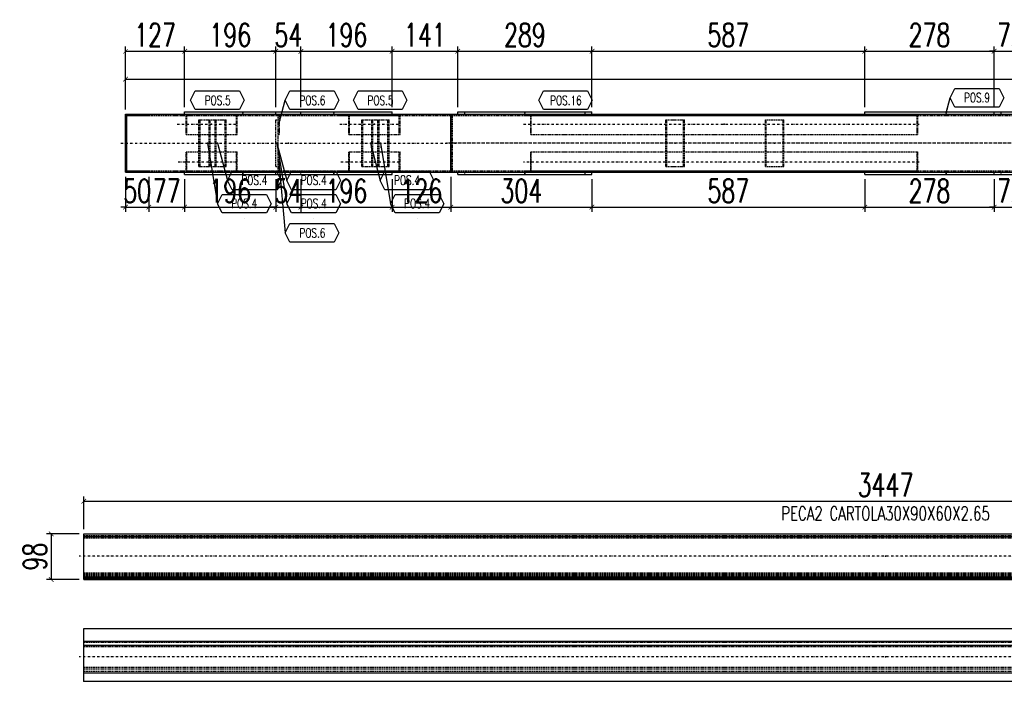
# Model space of a CAD drawing. Header units: feet. Extents: x -13577 to 173285, y -65833 to 34873.
# Tile 5 of 127: x 53739 to 55856, y -56751 to -55329. Entities that reach past the tile are written whole.
import ezdxf
from ezdxf.enums import TextEntityAlignment as Align

# ---------------------------------------------------------------- set-up
doc = ezdxf.new("R2010")
doc.units = ezdxf.units.FT
doc.header["$LTSCALE"] = 10
doc.header["$MEASUREMENT"] = 0
doc.linetypes.add('DASHDOT', pattern=[1, 0.5, -0.25, 0, -0.25])
doc.linetypes.add('HIDDEN', pattern=[0.375, 0.25, -0.125])
doc.layers.get('0').update_dxf_attribs({"linetype": 'CONTINUOUS'})
doc.layers.get('Defpoints').update_dxf_attribs({"linetype": 'CONTINUOUS'})
for name, color, linetype in [('A', 2, 'DASHDOT'), ('FORIR', 4, 'CONTINUOUS'), ('G', 3, 'CONTINUOUS'), ('POS_BOX', 6, 'CONTINUOUS'), ('POS_DES', 2, 'CONTINUOUS'), ('POS_MAT', 2, 'CONTINUOUS'), ('POS_NOT', 2, 'CONTINUOUS'), ('TR', 6, 'HIDDEN'), ('TXT1', 7, 'CONTINUOUS')]:
    doc.layers.add(name, color=color, linetype=linetype)
doc.styles.add('1', font='romans.shx', dxfattribs={"width": 0.7, "height": 50})
doc.styles.add('POS', font='ROMANS', dxfattribs={"width": 0.7})
doc.dimstyles.get("Standard").update_dxf_attribs({"dimtxt": 50, "dimasz": 1, "dimexe": 1, "dimexo": 1, "dimgap": 1, "dimtad": 1, "dimdec": 0, "dimdsep": 46, "dimtxsty": '1', "dimblk": 'ARCHTICK', "dimcen": 3, "dimclrd": 1, "dimclre": 1, "dimclrt": 3, "dimadec": 0, "dimazin": 0, "dimtfac": 1, "dimtdec": 0, "dimtix": 1, "dimtmove": 0, "dimatfit": 3, "dimfxl": 0, "dimtolj": 1, "dimarcsym": 0})

# ---------------------------------------------------------------- blocks, each defined once
blk = doc.blocks.new('P8_LAM')
blk.add_line((5.75, -3.08), (5.75, -3.08))
at = {"layer": 'POS_BOX'}
blk.add_lwpolyline([(11.5, 0), (10.5, -2), (1, -2), (0, 0), (1, 2), (10.5, 2)], close=True, dxfattribs=at)
at = {"style": 'POS', "width": 0.7}
blk.add_attdef('POS_PEZ', text='', height=2, dxfattribs=at).set_placement((5.75, -0.95), align=Align.CENTER)
at = {"style": 'POS', "width": 0.7, "flags": 1}
for tag, p in [('QTA_PEZ', (1, -3.69)), ('MAR_PEZ', (1, -3.15)), ('PUN_LIS', (1, -4.3)), ('SUN_LIS', (1, -4.84)), ('COD_PEZ', (1, -5.95)), ('MCL_PEZ', (1, -5.41)), ('DIM_PRO', (1, -6.59))]:
    blk.add_attdef(tag, p, '', height=0.35, dxfattribs=at)
at = {"layer": 'POS_DES', "style": 'POS', "width": 0.7, "flags": 1}
for tag, p in [('LAR_PRO', (3.4, -4.12)), ('SPE_PRO', (3.38, -4.66)), ('LUN_PRO', (3.37, -5.17))]:
    blk.add_attdef(tag, p, '', height=0.35, dxfattribs=at)
at = {"layer": 'POS_MAT', "style": 'POS', "width": 0.7, "flags": 1}
blk.add_attdef('MAT_PRO', text='', height=0.35, dxfattribs=at).set_placement((4.3, -3.18), align=Align.CENTER)
at = {"layer": 'POS_NOT', "style": 'POS', "width": 0.7, "flags": 1}
blk.add_attdef('NOT_PEZ', (3.41, -3.62), '', height=0.35, dxfattribs=at)
blk = doc.blocks.new('_ArchTick')
at = {"color": 0, "linetype": 'ByBlock', "const_width": 0.15}
blk.add_lwpolyline([(-0.5, -0.5), (0.5, 0.5)], dxfattribs=at)
blk = doc.blocks.new('P8_PRO')
at = {"layer": 'POS_BOX'}
blk.add_lwpolyline([(11.5, 0), (10.5, -2), (1, -2), (0, 0), (1, 2), (10.5, 2)], close=True, dxfattribs=at)
at = {"style": 'POS', "width": 0.7}
blk.add_attdef('POS_PEZ', text='', height=2, dxfattribs=at).set_placement((5.83, -1.05), align=Align.CENTER)
at = {"style": 'POS', "width": 0.7, "flags": 1}
for tag, p in [('QTA_PEZ', (1, -3.45)), ('SUN_LIS', (1, -4.58)), ('MAR_PEZ', (1, -2.92)), ('PUN_LIS', (1, -4.05)), ('COD_PEZ', (1, -5.68)), ('MCL_PEZ', (1, -5.14)), ('DIM_PRO', (1, -6.27))]:
    blk.add_attdef(tag, p, '', height=0.35, dxfattribs=at)
at = {"layer": 'POS_DES', "style": 'POS', "width": 0.7, "flags": 1}
for tag, p in [('LUN_PRO', (2.82, -4.54)), ('NOM_PRO', (2.84, -2.9))]:
    blk.add_attdef(tag, p, '', height=0.35, dxfattribs=at)
at = {"layer": 'POS_MAT', "style": 'POS', "width": 0.7, "flags": 1}
blk.add_attdef('MAT_PRO', (2.83, -3.44), '', height=0.35, dxfattribs=at)
at = {"layer": 'POS_NOT', "style": 'POS', "width": 0.7, "flags": 1}
blk.add_attdef('NOT_PEZ', (2.82, -4.01), '', height=0.35, dxfattribs=at)
blk = doc.blocks.new('3D_INFOPOS')
blk.add_point((0, 0))
at = {"layer": 'FORIR', "flags": 1}
for tag, p in [('POS_PEZ', (7.6, -4.3)), ('MAT_PRO', (7.6, -11.9))]:
    blk.add_attdef(tag, p, '', height=5.26, dxfattribs=at)
blk = doc.blocks.new('*D102')
at = {"layer": 'Defpoints', "color": 0}
for p in [(53966.3, -55656.9), (54016.3, -55656.9), (54016.3, -55731.9)]:
    blk.add_point(p, dxfattribs=at)
at = {"layer": 'TXT1', "color": 1, "lineweight": -2, "transparency": 16777216}
for p, q in [((53966.3, -55666.9), (53966.3, -55741.9)), ((54016.3, -55666.9), (54016.3, -55741.9)), ((53966.3, -55731.9), (53956.3, -55731.9)), ((53966.3, -55731.9), (54016.3, -55731.9)), ((54016.3, -55731.9), (54026.3, -55731.9))]:
    blk.add_line(p, q, dxfattribs=at)
at = {"layer": 'TXT1', "color": 1, "lineweight": -2, "transparency": 16777216, "xscale": 10, "yscale": 10, "zscale": 10}
blk.add_blockref('_ArchTick', (53966.3, -55731.9), dxfattribs=at)
at = {"layer": 'TXT1', "color": 1, "lineweight": -2, "transparency": 16777216, "xscale": 10, "yscale": 10, "zscale": 10, "rotation": 180}
blk.add_blockref('_ArchTick', (54016.3, -55731.9), dxfattribs=at)
at = {"layer": 'TXT1', "color": 3, "transparency": 16777216, "insert": (53991.3, -55696.9), "char_height": 50, "attachment_point": 5, "style": '1'}
blk.add_mtext('\\A1;50', dxfattribs=at)
blk = doc.blocks.new('*D103')
at = {"layer": 'Defpoints', "color": 0}
for p in [(54016.3, -55656.9), (54093.3, -55661.9), (54093.3, -55731.9)]:
    blk.add_point(p, dxfattribs=at)
at = {"layer": 'TXT1', "color": 1, "lineweight": -2, "transparency": 16777216}
for p, q in [((54016.3, -55666.9), (54016.3, -55741.9)), ((54093.3, -55671.9), (54093.3, -55741.9)), ((54016.3, -55731.9), (54093.3, -55731.9))]:
    blk.add_line(p, q, dxfattribs=at)
at = {"layer": 'TXT1', "color": 1, "lineweight": -2, "transparency": 16777216, "xscale": 10, "yscale": 10, "zscale": 10, "rotation": 180}
blk.add_blockref('_ArchTick', (54016.3, -55731.9), dxfattribs=at)
at = {"layer": 'TXT1', "color": 1, "lineweight": -2, "transparency": 16777216, "xscale": 10, "yscale": 10, "zscale": 10}
blk.add_blockref('_ArchTick', (54093.3, -55731.9), dxfattribs=at)
at = {"layer": 'TXT1', "color": 3, "transparency": 16777216, "insert": (54054.8, -55696.9), "char_height": 50, "attachment_point": 5, "style": '1'}
blk.add_mtext('\\A1;77', dxfattribs=at)
blk = doc.blocks.new('*D104')
at = {"layer": 'Defpoints', "color": 0}
for p in [(54093.3, -55661.9), (54289.3, -55661.9), (54289.3, -55731.9)]:
    blk.add_point(p, dxfattribs=at)
at = {"layer": 'TXT1', "color": 1, "lineweight": -2, "transparency": 16777216}
for p, q in [((54093.3, -55671.9), (54093.3, -55741.9)), ((54289.3, -55671.9), (54289.3, -55741.9)), ((54093.3, -55731.9), (54289.3, -55731.9))]:
    blk.add_line(p, q, dxfattribs=at)
at = {"layer": 'TXT1', "color": 1, "lineweight": -2, "transparency": 16777216, "xscale": 10, "yscale": 10, "zscale": 10, "rotation": 180}
blk.add_blockref('_ArchTick', (54093.3, -55731.9), dxfattribs=at)
at = {"layer": 'TXT1', "color": 1, "lineweight": -2, "transparency": 16777216, "xscale": 10, "yscale": 10, "zscale": 10}
blk.add_blockref('_ArchTick', (54289.3, -55731.9), dxfattribs=at)
at = {"layer": 'TXT1', "color": 3, "transparency": 16777216, "insert": (54191.3, -55696.9), "char_height": 50, "attachment_point": 5, "style": '1'}
blk.add_mtext('\\A1;196', dxfattribs=at)
blk = doc.blocks.new('*D105')
at = {"layer": 'Defpoints', "color": 0}
for p in [(54289.3, -55661.9), (54343.3, -55661.9), (54343.3, -55731.9)]:
    blk.add_point(p, dxfattribs=at)
at = {"layer": 'TXT1', "color": 1, "lineweight": -2, "transparency": 16777216}
for p, q in [((54289.3, -55671.9), (54289.3, -55741.9)), ((54343.3, -55671.9), (54343.3, -55741.9)), ((54289.3, -55731.9), (54279.3, -55731.9)), ((54289.3, -55731.9), (54343.3, -55731.9)), ((54343.3, -55731.9), (54353.3, -55731.9))]:
    blk.add_line(p, q, dxfattribs=at)
at = {"layer": 'TXT1', "color": 1, "lineweight": -2, "transparency": 16777216, "xscale": 10, "yscale": 10, "zscale": 10}
blk.add_blockref('_ArchTick', (54289.3, -55731.9), dxfattribs=at)
at = {"layer": 'TXT1', "color": 1, "lineweight": -2, "transparency": 16777216, "xscale": 10, "yscale": 10, "zscale": 10, "rotation": 180}
blk.add_blockref('_ArchTick', (54343.3, -55731.9), dxfattribs=at)
at = {"layer": 'TXT1', "color": 3, "transparency": 16777216, "insert": (54316.3, -55696.9), "char_height": 50, "attachment_point": 5, "style": '1'}
blk.add_mtext('\\A1;54', dxfattribs=at)
blk = doc.blocks.new('*D106')
at = {"layer": 'Defpoints', "color": 0}
for p in [(54343.3, -55661.9), (54539.3, -55661.9), (54539.3, -55731.9)]:
    blk.add_point(p, dxfattribs=at)
at = {"layer": 'TXT1', "color": 1, "lineweight": -2, "transparency": 16777216}
for p, q in [((54343.3, -55671.9), (54343.3, -55741.9)), ((54539.3, -55671.9), (54539.3, -55741.9)), ((54343.3, -55731.9), (54539.3, -55731.9))]:
    blk.add_line(p, q, dxfattribs=at)
at = {"layer": 'TXT1', "color": 1, "lineweight": -2, "transparency": 16777216, "xscale": 10, "yscale": 10, "zscale": 10, "rotation": 180}
blk.add_blockref('_ArchTick', (54343.3, -55731.9), dxfattribs=at)
at = {"layer": 'TXT1', "color": 1, "lineweight": -2, "transparency": 16777216, "xscale": 10, "yscale": 10, "zscale": 10}
blk.add_blockref('_ArchTick', (54539.3, -55731.9), dxfattribs=at)
at = {"layer": 'TXT1', "color": 3, "transparency": 16777216, "insert": (54441.3, -55696.9), "char_height": 50, "attachment_point": 5, "style": '1'}
blk.add_mtext('\\A1;196', dxfattribs=at)
blk = doc.blocks.new('*D107')
at = {"layer": 'Defpoints', "color": 0}
for p in [(54539.3, -55661.9), (54665.3, -55656.9), (54665.3, -55731.9)]:
    blk.add_point(p, dxfattribs=at)
at = {"layer": 'TXT1', "color": 1, "lineweight": -2, "transparency": 16777216}
for p, q in [((54539.3, -55671.9), (54539.3, -55741.9)), ((54665.3, -55666.9), (54665.3, -55741.9)), ((54539.3, -55731.9), (54665.3, -55731.9))]:
    blk.add_line(p, q, dxfattribs=at)
at = {"layer": 'TXT1', "color": 1, "lineweight": -2, "transparency": 16777216, "xscale": 10, "yscale": 10, "zscale": 10, "rotation": 180}
blk.add_blockref('_ArchTick', (54539.3, -55731.9), dxfattribs=at)
at = {"layer": 'TXT1', "color": 1, "lineweight": -2, "transparency": 16777216, "xscale": 10, "yscale": 10, "zscale": 10}
blk.add_blockref('_ArchTick', (54665.3, -55731.9), dxfattribs=at)
at = {"layer": 'TXT1', "color": 3, "transparency": 16777216, "insert": (54602.3, -55696.9), "char_height": 50, "attachment_point": 5, "style": '1'}
blk.add_mtext('\\A1;126', dxfattribs=at)
blk = doc.blocks.new('*D108')
at = {"layer": 'Defpoints', "color": 0}
for p in [(54665.3, -55656.9), (54969.1, -55661.9), (54969.1, -55731.9)]:
    blk.add_point(p, dxfattribs=at)
at = {"layer": 'TXT1', "color": 1, "lineweight": -2, "transparency": 16777216}
for p, q in [((54665.3, -55666.9), (54665.3, -55741.9)), ((54969.1, -55671.9), (54969.1, -55741.9)), ((54665.3, -55731.9), (54969.1, -55731.9))]:
    blk.add_line(p, q, dxfattribs=at)
at = {"layer": 'TXT1', "color": 1, "lineweight": -2, "transparency": 16777216, "xscale": 10, "yscale": 10, "zscale": 10, "rotation": 180}
blk.add_blockref('_ArchTick', (54665.3, -55731.9), dxfattribs=at)
at = {"layer": 'TXT1', "color": 1, "lineweight": -2, "transparency": 16777216, "xscale": 10, "yscale": 10, "zscale": 10}
blk.add_blockref('_ArchTick', (54969.1, -55731.9), dxfattribs=at)
at = {"layer": 'TXT1', "color": 3, "transparency": 16777216, "insert": (54817.2, -55696.9), "char_height": 50, "attachment_point": 5, "style": '1'}
blk.add_mtext('\\A1;304', dxfattribs=at)
blk = doc.blocks.new('*D109')
at = {"layer": 'Defpoints', "color": 0}
for p in [(54969.1, -55661.9), (55555.7, -55661.9), (55555.7, -55731.9)]:
    blk.add_point(p, dxfattribs=at)
at = {"layer": 'TXT1', "color": 1, "lineweight": -2, "transparency": 16777216}
for p, q in [((54969.1, -55671.9), (54969.1, -55741.9)), ((55555.7, -55671.9), (55555.7, -55741.9)), ((54969.1, -55731.9), (55555.7, -55731.9))]:
    blk.add_line(p, q, dxfattribs=at)
at = {"layer": 'TXT1', "color": 1, "lineweight": -2, "transparency": 16777216, "xscale": 10, "yscale": 10, "zscale": 10, "rotation": 180}
blk.add_blockref('_ArchTick', (54969.1, -55731.9), dxfattribs=at)
at = {"layer": 'TXT1', "color": 1, "lineweight": -2, "transparency": 16777216, "xscale": 10, "yscale": 10, "zscale": 10}
blk.add_blockref('_ArchTick', (55555.7, -55731.9), dxfattribs=at)
at = {"layer": 'TXT1', "color": 3, "transparency": 16777216, "insert": (55262.4, -55696.9), "char_height": 50, "attachment_point": 5, "style": '1'}
blk.add_mtext('\\A1;587', dxfattribs=at)
blk = doc.blocks.new('*D110')
at = {"layer": 'Defpoints', "color": 0}
for p in [(55555.7, -55661.9), (55833.7, -55661.9), (55833.7, -55731.9)]:
    blk.add_point(p, dxfattribs=at)
at = {"layer": 'TXT1', "color": 1, "lineweight": -2, "transparency": 16777216}
for p, q in [((55555.7, -55671.9), (55555.7, -55741.9)), ((55833.7, -55671.9), (55833.7, -55741.9)), ((55555.7, -55731.9), (55833.7, -55731.9))]:
    blk.add_line(p, q, dxfattribs=at)
at = {"layer": 'TXT1', "color": 1, "lineweight": -2, "transparency": 16777216, "xscale": 10, "yscale": 10, "zscale": 10, "rotation": 180}
blk.add_blockref('_ArchTick', (55555.7, -55731.9), dxfattribs=at)
at = {"layer": 'TXT1', "color": 1, "lineweight": -2, "transparency": 16777216, "xscale": 10, "yscale": 10, "zscale": 10}
blk.add_blockref('_ArchTick', (55833.7, -55731.9), dxfattribs=at)
at = {"layer": 'TXT1', "color": 3, "transparency": 16777216, "insert": (55694.7, -55696.9), "char_height": 50, "attachment_point": 5, "style": '1'}
blk.add_mtext('\\A1;278', dxfattribs=at)
blk = doc.blocks.new('*D111')
at = {"layer": 'Defpoints', "color": 0}
for p in [(55833.7, -55661.9), (55905.7, -55661.9), (55905.7, -55731.9)]:
    blk.add_point(p, dxfattribs=at)
at = {"layer": 'TXT1', "color": 1, "lineweight": -2, "transparency": 16777216}
for p, q in [((55833.7, -55671.9), (55833.7, -55741.9)), ((55905.7, -55671.9), (55905.7, -55741.9)), ((55833.7, -55731.9), (55823.7, -55731.9)), ((55833.7, -55731.9), (55905.7, -55731.9)), ((55905.7, -55731.9), (55915.7, -55731.9))]:
    blk.add_line(p, q, dxfattribs=at)
at = {"layer": 'TXT1', "color": 1, "lineweight": -2, "transparency": 16777216, "xscale": 10, "yscale": 10, "zscale": 10}
blk.add_blockref('_ArchTick', (55833.7, -55731.9), dxfattribs=at)
at = {"layer": 'TXT1', "color": 1, "lineweight": -2, "transparency": 16777216, "xscale": 10, "yscale": 10, "zscale": 10, "rotation": 180}
blk.add_blockref('_ArchTick', (55905.7, -55731.9), dxfattribs=at)
at = {"layer": 'TXT1', "color": 3, "transparency": 16777216, "insert": (55869.7, -55696.9), "char_height": 50, "attachment_point": 5, "style": '1'}
blk.add_mtext('\\A1;72', dxfattribs=at)
blk = doc.blocks.new('*D146')
at = {"layer": 'Defpoints', "color": 0}
for p in [(59516.3, -55456.9), (53966.3, -55531.9), (59516.3, -55531.9)]:
    blk.add_point(p, dxfattribs=at)
at = {"layer": 'TXT1', "color": 1, "lineweight": -2, "transparency": 16777216}
for p, q in [((53966.3, -55521.9), (53966.3, -55446.9)), ((53966.3, -55456.9), (59516.3, -55456.9)), ((59516.3, -55521.9), (59516.3, -55446.9))]:
    blk.add_line(p, q, dxfattribs=at)
at = {"layer": 'TXT1', "color": 1, "lineweight": -2, "transparency": 16777216, "xscale": 10, "yscale": 10, "zscale": 10, "rotation": 180}
blk.add_blockref('_ArchTick', (53966.3, -55456.9), dxfattribs=at)
at = {"layer": 'TXT1', "color": 1, "lineweight": -2, "transparency": 16777216, "xscale": 10, "yscale": 10, "zscale": 10}
blk.add_blockref('_ArchTick', (59516.3, -55456.9), dxfattribs=at)
at = {"layer": 'TXT1', "color": 3, "transparency": 16777216, "insert": (56741.3, -55421.9), "char_height": 50, "attachment_point": 5, "style": '1'}
blk.add_mtext('\\A1;5550', dxfattribs=at)
blk = doc.blocks.new('*D149')
at = {"layer": 'Defpoints', "color": 0}
for p in [(54093.3, -55396.9), (53966.3, -55531.9), (54093.3, -55526.9)]:
    blk.add_point(p, dxfattribs=at)
at = {"layer": 'TXT1', "color": 1, "lineweight": -2, "transparency": 16777216}
for p, q in [((53966.3, -55521.9), (53966.3, -55386.9)), ((53966.3, -55396.9), (54093.3, -55396.9)), ((54093.3, -55516.9), (54093.3, -55386.9))]:
    blk.add_line(p, q, dxfattribs=at)
at = {"layer": 'TXT1', "color": 1, "lineweight": -2, "transparency": 16777216, "xscale": 10, "yscale": 10, "zscale": 10, "rotation": 180}
blk.add_blockref('_ArchTick', (53966.3, -55396.9), dxfattribs=at)
at = {"layer": 'TXT1', "color": 1, "lineweight": -2, "transparency": 16777216, "xscale": 10, "yscale": 10, "zscale": 10}
blk.add_blockref('_ArchTick', (54093.3, -55396.9), dxfattribs=at)
at = {"layer": 'TXT1', "color": 3, "transparency": 16777216, "insert": (54029.8, -55361.9), "char_height": 50, "attachment_point": 5, "style": '1'}
blk.add_mtext('\\A1;127', dxfattribs=at)
blk = doc.blocks.new('*D150')
at = {"layer": 'Defpoints', "color": 0}
for p in [(54289.3, -55396.9), (54093.3, -55526.9), (54289.3, -55526.9)]:
    blk.add_point(p, dxfattribs=at)
at = {"layer": 'TXT1', "color": 1, "lineweight": -2, "transparency": 16777216}
for p, q in [((54093.3, -55516.9), (54093.3, -55386.9)), ((54093.3, -55396.9), (54289.3, -55396.9)), ((54289.3, -55516.9), (54289.3, -55386.9))]:
    blk.add_line(p, q, dxfattribs=at)
at = {"layer": 'TXT1', "color": 1, "lineweight": -2, "transparency": 16777216, "xscale": 10, "yscale": 10, "zscale": 10, "rotation": 180}
blk.add_blockref('_ArchTick', (54093.3, -55396.9), dxfattribs=at)
at = {"layer": 'TXT1', "color": 1, "lineweight": -2, "transparency": 16777216, "xscale": 10, "yscale": 10, "zscale": 10}
blk.add_blockref('_ArchTick', (54289.3, -55396.9), dxfattribs=at)
at = {"layer": 'TXT1', "color": 3, "transparency": 16777216, "insert": (54191.3, -55361.9), "char_height": 50, "attachment_point": 5, "style": '1'}
blk.add_mtext('\\A1;196', dxfattribs=at)
blk = doc.blocks.new('*D151')
at = {"layer": 'Defpoints', "color": 0}
for p in [(54343.3, -55396.9), (54289.3, -55526.9), (54343.3, -55526.9)]:
    blk.add_point(p, dxfattribs=at)
at = {"layer": 'TXT1', "color": 1, "lineweight": -2, "transparency": 16777216}
for p, q in [((54289.3, -55396.9), (54279.3, -55396.9)), ((54289.3, -55516.9), (54289.3, -55386.9)), ((54289.3, -55396.9), (54343.3, -55396.9)), ((54343.3, -55516.9), (54343.3, -55386.9)), ((54343.3, -55396.9), (54353.3, -55396.9))]:
    blk.add_line(p, q, dxfattribs=at)
at = {"layer": 'TXT1', "color": 1, "lineweight": -2, "transparency": 16777216, "xscale": 10, "yscale": 10, "zscale": 10}
blk.add_blockref('_ArchTick', (54289.3, -55396.9), dxfattribs=at)
at = {"layer": 'TXT1', "color": 1, "lineweight": -2, "transparency": 16777216, "xscale": 10, "yscale": 10, "zscale": 10, "rotation": 180}
blk.add_blockref('_ArchTick', (54343.3, -55396.9), dxfattribs=at)
at = {"layer": 'TXT1', "color": 3, "transparency": 16777216, "insert": (54316.3, -55361.9), "char_height": 50, "attachment_point": 5, "style": '1'}
blk.add_mtext('\\A1;54', dxfattribs=at)
blk = doc.blocks.new('*D152')
at = {"layer": 'Defpoints', "color": 0}
for p in [(54539.3, -55396.9), (54343.3, -55526.9), (54539.3, -55526.9)]:
    blk.add_point(p, dxfattribs=at)
at = {"layer": 'TXT1', "color": 1, "lineweight": -2, "transparency": 16777216}
for p, q in [((54343.3, -55516.9), (54343.3, -55386.9)), ((54343.3, -55396.9), (54539.3, -55396.9)), ((54539.3, -55516.9), (54539.3, -55386.9))]:
    blk.add_line(p, q, dxfattribs=at)
at = {"layer": 'TXT1', "color": 1, "lineweight": -2, "transparency": 16777216, "xscale": 10, "yscale": 10, "zscale": 10, "rotation": 180}
blk.add_blockref('_ArchTick', (54343.3, -55396.9), dxfattribs=at)
at = {"layer": 'TXT1', "color": 1, "lineweight": -2, "transparency": 16777216, "xscale": 10, "yscale": 10, "zscale": 10}
blk.add_blockref('_ArchTick', (54539.3, -55396.9), dxfattribs=at)
at = {"layer": 'TXT1', "color": 3, "transparency": 16777216, "insert": (54441.3, -55361.9), "char_height": 50, "attachment_point": 5, "style": '1'}
blk.add_mtext('\\A1;196', dxfattribs=at)
blk = doc.blocks.new('*D153')
at = {"layer": 'Defpoints', "color": 0}
for p in [(54680.5, -55396.9), (54539.3, -55526.9), (54680.5, -55526.9)]:
    blk.add_point(p, dxfattribs=at)
at = {"layer": 'TXT1', "color": 1, "lineweight": -2, "transparency": 16777216}
for p, q in [((54539.3, -55516.9), (54539.3, -55386.9)), ((54539.3, -55396.9), (54680.5, -55396.9)), ((54680.5, -55516.9), (54680.5, -55386.9))]:
    blk.add_line(p, q, dxfattribs=at)
at = {"layer": 'TXT1', "color": 1, "lineweight": -2, "transparency": 16777216, "xscale": 10, "yscale": 10, "zscale": 10, "rotation": 180}
blk.add_blockref('_ArchTick', (54539.3, -55396.9), dxfattribs=at)
at = {"layer": 'TXT1', "color": 1, "lineweight": -2, "transparency": 16777216, "xscale": 10, "yscale": 10, "zscale": 10}
blk.add_blockref('_ArchTick', (54680.5, -55396.9), dxfattribs=at)
at = {"layer": 'TXT1', "color": 3, "transparency": 16777216, "insert": (54609.9, -55361.9), "char_height": 50, "attachment_point": 5, "style": '1'}
blk.add_mtext('\\A1;141', dxfattribs=at)
blk = doc.blocks.new('*D154')
at = {"layer": 'Defpoints', "color": 0}
for p in [(54969.1, -55396.9), (54680.5, -55526.9), (54969.1, -55526.9)]:
    blk.add_point(p, dxfattribs=at)
at = {"layer": 'TXT1', "color": 1, "lineweight": -2, "transparency": 16777216}
for p, q in [((54680.5, -55516.9), (54680.5, -55386.9)), ((54680.5, -55396.9), (54969.1, -55396.9)), ((54969.1, -55516.9), (54969.1, -55386.9))]:
    blk.add_line(p, q, dxfattribs=at)
at = {"layer": 'TXT1', "color": 1, "lineweight": -2, "transparency": 16777216, "xscale": 10, "yscale": 10, "zscale": 10, "rotation": 180}
blk.add_blockref('_ArchTick', (54680.5, -55396.9), dxfattribs=at)
at = {"layer": 'TXT1', "color": 1, "lineweight": -2, "transparency": 16777216, "xscale": 10, "yscale": 10, "zscale": 10}
blk.add_blockref('_ArchTick', (54969.1, -55396.9), dxfattribs=at)
at = {"layer": 'TXT1', "color": 3, "transparency": 16777216, "insert": (54824.8, -55361.9), "char_height": 50, "attachment_point": 5, "style": '1'}
blk.add_mtext('\\A1;289', dxfattribs=at)
blk = doc.blocks.new('*D155')
at = {"layer": 'Defpoints', "color": 0}
for p in [(55555.7, -55396.9), (54969.1, -55526.9), (55555.7, -55526.9)]:
    blk.add_point(p, dxfattribs=at)
at = {"layer": 'TXT1', "color": 1, "lineweight": -2, "transparency": 16777216}
for p, q in [((54969.1, -55516.9), (54969.1, -55386.9)), ((54969.1, -55396.9), (55555.7, -55396.9)), ((55555.7, -55516.9), (55555.7, -55386.9))]:
    blk.add_line(p, q, dxfattribs=at)
at = {"layer": 'TXT1', "color": 1, "lineweight": -2, "transparency": 16777216, "xscale": 10, "yscale": 10, "zscale": 10, "rotation": 180}
blk.add_blockref('_ArchTick', (54969.1, -55396.9), dxfattribs=at)
at = {"layer": 'TXT1', "color": 1, "lineweight": -2, "transparency": 16777216, "xscale": 10, "yscale": 10, "zscale": 10}
blk.add_blockref('_ArchTick', (55555.7, -55396.9), dxfattribs=at)
at = {"layer": 'TXT1', "color": 3, "transparency": 16777216, "insert": (55262.4, -55361.9), "char_height": 50, "attachment_point": 5, "style": '1'}
blk.add_mtext('\\A1;587', dxfattribs=at)
blk = doc.blocks.new('*D156')
at = {"layer": 'Defpoints', "color": 0}
for p in [(55833.7, -55396.9), (55555.7, -55526.9), (55833.7, -55526.9)]:
    blk.add_point(p, dxfattribs=at)
at = {"layer": 'TXT1', "color": 1, "lineweight": -2, "transparency": 16777216}
for p, q in [((55555.7, -55516.9), (55555.7, -55386.9)), ((55555.7, -55396.9), (55833.7, -55396.9)), ((55833.7, -55516.9), (55833.7, -55386.9))]:
    blk.add_line(p, q, dxfattribs=at)
at = {"layer": 'TXT1', "color": 1, "lineweight": -2, "transparency": 16777216, "xscale": 10, "yscale": 10, "zscale": 10, "rotation": 180}
blk.add_blockref('_ArchTick', (55555.7, -55396.9), dxfattribs=at)
at = {"layer": 'TXT1', "color": 1, "lineweight": -2, "transparency": 16777216, "xscale": 10, "yscale": 10, "zscale": 10}
blk.add_blockref('_ArchTick', (55833.7, -55396.9), dxfattribs=at)
at = {"layer": 'TXT1', "color": 3, "transparency": 16777216, "insert": (55694.7, -55361.9), "char_height": 50, "attachment_point": 5, "style": '1'}
blk.add_mtext('\\A1;278', dxfattribs=at)
blk = doc.blocks.new('*D157')
at = {"layer": 'Defpoints', "color": 0}
for p in [(55905.7, -55396.9), (55833.7, -55526.9), (55905.7, -55526.9)]:
    blk.add_point(p, dxfattribs=at)
at = {"layer": 'TXT1', "color": 1, "lineweight": -2, "transparency": 16777216}
for p, q in [((55833.7, -55396.9), (55823.7, -55396.9)), ((55833.7, -55516.9), (55833.7, -55386.9)), ((55833.7, -55396.9), (55905.7, -55396.9)), ((55905.7, -55516.9), (55905.7, -55386.9)), ((55905.7, -55396.9), (55915.7, -55396.9))]:
    blk.add_line(p, q, dxfattribs=at)
at = {"layer": 'TXT1', "color": 1, "lineweight": -2, "transparency": 16777216, "xscale": 10, "yscale": 10, "zscale": 10}
blk.add_blockref('_ArchTick', (55833.7, -55396.9), dxfattribs=at)
at = {"layer": 'TXT1', "color": 1, "lineweight": -2, "transparency": 16777216, "xscale": 10, "yscale": 10, "zscale": 10, "rotation": 180}
blk.add_blockref('_ArchTick', (55905.7, -55396.9), dxfattribs=at)
at = {"layer": 'TXT1', "color": 3, "transparency": 16777216, "insert": (55869.7, -55361.9), "char_height": 50, "attachment_point": 5, "style": '1'}
blk.add_mtext('\\A1;72', dxfattribs=at)
blk = doc.blocks.new('*D191')
at = {"layer": 'Defpoints', "color": 0}
for p in [(57324, -56363.9), (53876.5, -56433.9), (57324, -56433.9)]:
    blk.add_point(p, dxfattribs=at)
at = {"layer": 'TXT1', "color": 1, "lineweight": -2, "transparency": 16777216}
for p, q in [((53876.5, -56423.9), (53876.5, -56353.9)), ((53876.5, -56363.9), (57324, -56363.9)), ((57324, -56423.9), (57324, -56353.9))]:
    blk.add_line(p, q, dxfattribs=at)
at = {"layer": 'TXT1', "color": 1, "lineweight": -2, "transparency": 16777216, "xscale": 10, "yscale": 10, "zscale": 10, "rotation": 180}
blk.add_blockref('_ArchTick', (53876.5, -56363.9), dxfattribs=at)
at = {"layer": 'TXT1', "color": 1, "lineweight": -2, "transparency": 16777216, "xscale": 10, "yscale": 10, "zscale": 10}
blk.add_blockref('_ArchTick', (57324, -56363.9), dxfattribs=at)
at = {"layer": 'TXT1', "color": 3, "transparency": 16777216, "insert": (55600.2, -56328.9), "char_height": 50, "attachment_point": 5, "style": '1'}
blk.add_mtext('\\A1;3447', dxfattribs=at)
blk = doc.blocks.new('*D192')
at = {"layer": 'Defpoints', "color": 0}
for p in [(53876.5, -56433.9), (53806.5, -56532.2), (53876.5, -56532.2)]:
    blk.add_point(p, dxfattribs=at)
at = {"layer": 'TXT1', "color": 1, "lineweight": -2, "transparency": 16777216}
for p, q in [((53866.5, -56433.9), (53796.5, -56433.9)), ((53806.5, -56433.9), (53806.5, -56532.2)), ((53866.5, -56532.2), (53796.5, -56532.2))]:
    blk.add_line(p, q, dxfattribs=at)
at = {"layer": 'TXT1', "color": 1, "lineweight": -2, "transparency": 16777216, "xscale": 10, "yscale": 10, "zscale": 10}
for p, rotation in [((53806.5, -56433.9), 90), ((53806.5, -56532.2), 270)]:
    blk.add_blockref('_ArchTick', p, dxfattribs=dict(at, rotation=rotation))
at = {"layer": 'TXT1', "color": 3, "transparency": 16777216, "insert": (53771.5, -56483.1), "char_height": 50, "attachment_point": 5, "rotation": 90, "style": '1'}
blk.add_mtext('\\A1;98', dxfattribs=at)
blk = doc.blocks.new('3D_INFOM')
blk.add_point((0, 0))
at = {"layer": 'FORIR', "flags": 1}
for tag, p in [('MARK', (7.55, -4.31)), ('NUM_DIS', (7.55, -11.68)), ('NOT_PEZ', (45.73, -11.68)), ('QTA_PEZ', (7.55, -18.55)), ('TIP_PEZ', (45.73, -18.55)), ('TRA_PEZ', (7.55, -26.33)), ('COS_PEZ', (45.73, -26.33)), ('DES_PEZ', (7.55, -33.75))]:
    blk.add_attdef(tag, p, '', height=5, dxfattribs=at)

msp = doc.modelspace()

# ---------------------------------------------------------------- linework, layer by layer
at = {"layer": 'A'}
for p, q in [((54077, -55553.9), (54205.6, -55553.9)), ((54427, -55553.9), (54555.6, -55553.9)), ((54821.6, -55553.9), (55672.5, -55553.9)), ((53956.3, -55594.4), (54676.3, -55594.4)), ((53956.3, -55594.4), (54676.3, -55594.4)), ((59526.3, -55594.4), (54656.3, -55594.4)), ((59523.8, -55594.4), (54657.8, -55594.4)), ((54205.6, -55634.9), (54077, -55634.9)), ((54555.6, -55634.9), (54427, -55634.9)), ((55672.5, -55634.9), (54821.6, -55634.9)), ((57334, -56481.7), (53866.5, -56481.7)), ((57334, -56698.3), (53866.5, -56698.3))]:
    msp.add_line(p, q, dxfattribs=at)
for p in [(53876.5, -56529.2), (53876.5, -56750.5)]:
    msp.add_point(p, dxfattribs=at)
at = {"layer": 'G'}
for p, q in [((53966.3, -55531.9), (65066.3, -55531.9)), ((53966.3, -55656.9), (53966.3, -55531.9)), ((53969.3, -55534.9), (54016.3, -55534.9)), ((53969.3, -55653.8), (53969.3, -55534.9)), ((54016.3, -55534.9), (54016.3, -55531.9)), ((54093.3, -55526.9), (54539.3, -55526.9)), ((54093.3, -55531.9), (54093.3, -55526.9)), ((54289.3, -55531.9), (54289.3, -55526.9)), ((54539.3, -55531.9), (54539.3, -55526.9)), ((54665.3, -55656.9), (54665.3, -55531.9)), ((54666.3, -55656.9), (54666.3, -55531.9)), ((54680.5, -55526.9), (54969.1, -55526.9)), ((54680.5, -55531.9), (54680.5, -55526.9)), ((54954.2, -55531.9), (54954.2, -55526.9)), ((54969.1, -55531.9), (54969.1, -55526.9)), ((55555.7, -55526.9), (56122.3, -55526.9)), ((55555.7, -55531.9), (55555.7, -55526.9)), ((55833.7, -55531.9), (55833.7, -55526.9)), ((53966.3, -55656.9), (65066.3, -55656.9)), ((53969.3, -55653.8), (54016.3, -55653.8)), ((54016.3, -55656.9), (54016.3, -55653.8)), ((54093.3, -55661.9), (54093.3, -55656.9)), ((54093.3, -55661.9), (54539.3, -55661.9)), ((54289.3, -55661.9), (54289.3, -55656.9)), ((54539.3, -55661.9), (54539.3, -55656.9)), ((54680.5, -55661.9), (54680.5, -55656.9)), ((54680.5, -55661.9), (54969.1, -55661.9)), ((54954.2, -55661.9), (54954.2, -55656.9)), ((54969.1, -55661.9), (54969.1, -55656.9)), ((55555.7, -55661.9), (55555.7, -55656.9)), ((55555.7, -55661.9), (56122.3, -55661.9)), ((55833.7, -55661.9), (55833.7, -55656.9)), ((53876.5, -56532.2), (53876.5, -56433.9)), ((53876.5, -56433.9), (57324, -56433.9)), ((53876.5, -56439.9), (57324, -56439.9)), ((53876.5, -56526.4), (57324, -56526.4)), ((53876.5, -56529.1), (57324, -56529.1)), ((53876.5, -56532.2), (57324, -56532.2)), ((53876.5, -56637.2), (57324, -56637.2)), ((53876.5, -56750.8), (53876.5, -56637.2)), ((53876.5, -56637.5), (57324, -56637.5)), ((53876.5, -56664.3), (57324, -56664.3)), ((53876.5, -56672.9), (57324, -56672.9)), ((53876.5, -56732.6), (57324, -56732.6)), ((53876.5, -56750.8), (57324, -56750.8))]:
    msp.add_line(p, q, dxfattribs=at)
for p in [(53876.5, -56529.2), (53876.5, -56750.5)]:
    msp.add_point(p, dxfattribs=at)
at = {"layer": 'TR'}
for p, q in [((53966.3, -55534.9), (53969.3, -55534.9)), ((54016.3, -55534.9), (59511.6, -55534.9)), ((54076.1, -55535.1), (54076.1, -55531.9)), ((54076.1, -55535.1), (54204.9, -55535.1)), ((54096.4, -55575.9), (54096.4, -55535.1)), ((54097.9, -55575.9), (54097.9, -55531.9)), ((54124, -55544.4), (54182.9, -55544.4)), ((54124, -55644.4), (54124, -55544.4)), ((54126.5, -55644.4), (54126.5, -55544.4)), ((54145.7, -55644.4), (54145.7, -55544.4)), ((54148.2, -55644.4), (54148.2, -55544.4)), ((54158.7, -55644.4), (54158.7, -55544.4)), ((54161.2, -55644.4), (54161.2, -55544.4)), ((54180.4, -55644.4), (54180.4, -55544.4)), ((54182.9, -55644.4), (54182.9, -55544.4)), ((54184.6, -55535.1), (54184.6, -55531.9)), ((54204.9, -55575.9), (54204.9, -55535.1)), ((54206.5, -55575.9), (54206.5, -55531.9)), ((54289.3, -55544.4), (54294.3, -55544.4)), ((54289.3, -55644.4), (54289.3, -55544.4)), ((54294.3, -55656.9), (54294.3, -55531.9)), ((54297.5, -55535.1), (54338.3, -55535.1)), ((54297.5, -55575.9), (54297.5, -55535.1)), ((54338.3, -55535.1), (54338.3, -55531.9)), ((54343.3, -55531.9), (54343.3, -55526.9)), ((54426.1, -55535.1), (54426.1, -55531.9)), ((54426.1, -55535.1), (54554.9, -55535.1)), ((54446.4, -55575.9), (54446.4, -55535.1)), ((54447.9, -55575.9), (54447.9, -55531.9)), ((54474, -55544.4), (54532.9, -55544.4)), ((54474, -55644.4), (54474, -55544.4)), ((54476.5, -55644.4), (54476.5, -55544.4)), ((54495.7, -55644.4), (54495.7, -55544.4)), ((54498.2, -55644.4), (54498.2, -55544.4)), ((54508.7, -55644.4), (54508.7, -55544.4)), ((54511.2, -55644.4), (54511.2, -55544.4)), ((54530.4, -55644.4), (54530.4, -55544.4)), ((54532.9, -55644.4), (54532.9, -55544.4)), ((54534.6, -55535.1), (54534.6, -55531.9)), ((54554.9, -55575.9), (54554.9, -55535.1)), ((54556.5, -55575.9), (54556.5, -55531.9)), ((54665.6, -55653.8), (54665.6, -55534.9)), ((54666.3, -55531.9), (54666.3, -55531.9)), ((54669.3, -55653.8), (54669.3, -55534.9)), ((54670.3, -55534.9), (54670.3, -55531.9)), ((54695.5, -55531.9), (54695.5, -55526.9)), ((54716.3, -55534.9), (54716.3, -55531.9)), ((54824.7, -55535.1), (54824.7, -55531.9)), ((54824.7, -55535.1), (55668.4, -55535.1)), ((54837.5, -55575.9), (54837.5, -55535.1)), ((54838.5, -55575.9), (54838.5, -55531.9)), ((55128.1, -55544.4), (55167.7, -55544.4)), ((55128.1, -55644.4), (55128.1, -55544.4)), ((55129.7, -55644.4), (55129.7, -55544.4)), ((55166.1, -55644.4), (55166.1, -55544.4)), ((55167.7, -55644.4), (55167.7, -55544.4)), ((55341.8, -55544.4), (55381.3, -55544.4)), ((55341.8, -55644.4), (55341.8, -55544.4)), ((55343.4, -55644.4), (55343.4, -55544.4)), ((55379.8, -55644.4), (55379.8, -55544.4)), ((55381.3, -55644.4), (55381.3, -55544.4)), ((55655.6, -55535.1), (55655.6, -55531.9)), ((55668.4, -55575.9), (55668.4, -55535.1)), ((55669.4, -55575.9), (55669.4, -55531.9)), ((55848.6, -55531.9), (55848.6, -55526.9)), ((54096.4, -55575.9), (54206.5, -55575.9)), ((54294.3, -55575.9), (54297.5, -55575.9)), ((54446.4, -55575.9), (54556.5, -55575.9)), ((54837.5, -55575.9), (55669.4, -55575.9)), ((54096.4, -55653.7), (54096.4, -55612.9)), ((54096.4, -55612.9), (54206.5, -55612.9)), ((54097.9, -55656.9), (54097.9, -55612.9)), ((54204.9, -55653.7), (54204.9, -55612.9)), ((54206.5, -55656.9), (54206.5, -55612.9)), ((54294.3, -55612.9), (54297.5, -55612.9)), ((54297.5, -55653.7), (54297.5, -55612.9)), ((54446.4, -55653.7), (54446.4, -55612.9)), ((54446.4, -55612.9), (54556.5, -55612.9)), ((54447.9, -55656.9), (54447.9, -55612.9)), ((54554.9, -55653.7), (54554.9, -55612.9)), ((54556.5, -55656.9), (54556.5, -55612.9)), ((54837.5, -55612.9), (55669.4, -55612.9)), ((54837.5, -55653.7), (54837.5, -55612.9)), ((54838.5, -55656.9), (54838.5, -55612.9)), ((55668.4, -55653.7), (55668.4, -55612.9)), ((55669.4, -55656.9), (55669.4, -55612.9)), ((54124, -55644.4), (54182.9, -55644.4)), ((54289.3, -55644.4), (54294.3, -55644.4)), ((54474, -55644.4), (54532.9, -55644.4)), ((55128.1, -55644.4), (55167.7, -55644.4)), ((55341.8, -55644.4), (55381.3, -55644.4)), ((53966.3, -55653.8), (53969.3, -55653.8)), ((54016.3, -55653.8), (59511.6, -55653.8)), ((54076.1, -55656.9), (54076.1, -55653.7)), ((54076.1, -55653.7), (54204.9, -55653.7)), ((54184.6, -55656.9), (54184.6, -55653.7)), ((54297.5, -55653.7), (54338.3, -55653.7)), ((54338.3, -55656.9), (54338.3, -55653.7)), ((54343.3, -55661.9), (54343.3, -55656.9)), ((54426.1, -55656.9), (54426.1, -55653.7)), ((54426.1, -55653.7), (54554.9, -55653.7)), ((54534.6, -55656.9), (54534.6, -55653.7)), ((54670.3, -55656.9), (54670.3, -55653.8)), ((54695.5, -55661.9), (54695.5, -55656.9)), ((54716.3, -55656.9), (54716.3, -55653.8)), ((54824.7, -55656.9), (54824.7, -55653.7)), ((54824.7, -55653.7), (55668.4, -55653.7)), ((55655.6, -55656.9), (55655.6, -55653.7)), ((55848.6, -55661.9), (55848.6, -55656.9)), ((53876.5, -56437.3), (57324, -56437.3)), ((53876.5, -56442.6), (57324, -56442.6)), ((53876.5, -56517.8), (57324, -56517.8)), ((53876.5, -56520.5), (57324, -56520.5)), ((53876.5, -56520.8), (57324, -56520.8)), ((53876.5, -56523.8), (57324, -56523.8)), ((53876.5, -56529.2), (57324, -56529.2)), ((53876.5, -56667), (57324, -56667)), ((53876.5, -56675.7), (57324, -56675.7)), ((53876.5, -56720.7), (57324, -56720.7)), ((53876.5, -56724), (57324, -56724)), ((53876.5, -56729.3), (57324, -56729.3)), ((53876.5, -56750.5), (57324, -56750.5))]:
    msp.add_line(p, q, dxfattribs=at)
for p in [(53876.5, -56529.2), (53876.5, -56750.5)]:
    msp.add_point(p, dxfattribs=at)

# ---------------------------------------------------------------- block references
at = {"xscale": 10, "yscale": 10, "zscale": 10}
for name, p, values in [('P8_PRO', (54106.1, -55501.9), {'POS_PEZ': 'POS.5'}), ('P8_PRO', (54309.8, -55501.9), {'POS_PEZ': 'POS.6'}), ('P8_PRO', (54456.1, -55501.9), {'POS_PEZ': 'POS.5'}), ('P8_PRO', (54854.7, -55501.9), {'POS_PEZ': 'POS.16'}), ('P8_LAM', (55739.4, -55496.9), {'POS_PEZ': 'POS.9'}), ('P8_LAM', (54185.7, -55674.4), {'POS_PEZ': 'POS.4'}), ('P8_LAM', (54313.2, -55674.4), {'POS_PEZ': 'POS.4'}), ('P8_LAM', (54514, -55674.4), {'POS_PEZ': 'POS.4'}), ('P8_LAM', (54164, -55724.4), {'POS_PEZ': 'POS.4'}), ('P8_LAM', (54313.2, -55724.4), {'POS_PEZ': 'POS.4'}), ('P8_LAM', (54535.7, -55724.4), {'POS_PEZ': 'POS.4'}), ('P8_PRO', (54309.8, -55786.9), {'POS_PEZ': 'POS.6'})]:
    msp.add_blockref(name, p, dxfattribs=at).add_auto_attribs(values)
for p in [(54218.3, -55529.4), (54414.3, -55529.4), (54824.8, -55529.4), (55730.7, -55529.4), (54151.4, -55553.9), (54295.9, -55553.9), (54501.4, -55553.9), (55253.4, -55553.9), (53967.8, -55594.4), (54142.6, -55594.4), (54164.3, -55594.4), (54291.8, -55594.4), (54291.8, -55594.4), (54316.3, -55594.4), (54316.3, -55594.4), (54492.6, -55594.4), (54514.3, -55594.4), (54667.8, -55594.4), (55147.9, -55594.4), (55361.6, -55594.4), (54151.4, -55634.9), (54295.9, -55634.9), (54501.4, -55634.9), (55253.4, -55634.9), (54218.3, -55659.4), (54414.3, -55659.4), (54824.8, -55659.4), (55730.7, -55659.4), (55600.2, -56481.7), (55600.2, -56698.3)]:
    msp.add_blockref('3D_INFOPOS', p)
for p in [(55600.2, -56481.7), (55600.2, -56698.3)]:
    msp.add_blockref('3D_INFOM', p, dxfattribs=at)

# ---------------------------------------------------------------- texts
at = {"layer": 'TXT1', "color": 7, "style": '1', "width": 0.7}
msp.add_text('PECA2 CARTOLA30X90X60X2.65', height=30, dxfattribs=at).set_placement((55600.2, -56413.9), align=Align.BOTTOM_CENTER)

# ---------------------------------------------------------------- dimensions: what is measured, and where the dimension line sits
at = {"layer": 'TXT1'}
for base, p1, p2, picture, middle in [((54093.3, -55396.9), (53966.3, -55531.9), (54093.3, -55526.9), '*D149', (54029.8, -55361.9)), ((54289.3, -55396.9), (54093.3, -55526.9), (54289.3, -55526.9), '*D150', (54191.3, -55361.9)), ((54343.3, -55396.9), (54289.3, -55526.9), (54343.3, -55526.9), '*D151', (54316.3, -55361.9)), ((54539.3, -55396.9), (54343.3, -55526.9), (54539.3, -55526.9), '*D152', (54441.3, -55361.9)), ((54680.5, -55396.9), (54539.3, -55526.9), (54680.5, -55526.9), '*D153', (54609.9, -55361.9)), ((54969.1, -55396.9), (54680.5, -55526.9), (54969.1, -55526.9), '*D154', (54824.8, -55361.9)), ((55555.7, -55396.9), (54969.1, -55526.9), (55555.7, -55526.9), '*D155', (55262.4, -55361.9)), ((55833.7, -55396.9), (55555.7, -55526.9), (55833.7, -55526.9), '*D156', (55694.7, -55361.9)), ((55905.7, -55396.9), (55833.7, -55526.9), (55905.7, -55526.9), '*D157', (55869.7, -55361.9)), ((59516.3, -55456.9), (53966.3, -55531.9), (59516.3, -55531.9), '*D146', (56741.3, -55421.9)), ((54016.3, -55731.9), (53966.3, -55656.9), (54016.3, -55656.9), '*D102', (53991.3, -55696.9)), ((54093.3, -55731.9), (54016.3, -55656.9), (54093.3, -55661.9), '*D103', (54054.8, -55696.9)), ((54289.3, -55731.9), (54093.3, -55661.9), (54289.3, -55661.9), '*D104', (54191.3, -55696.9)), ((54343.3, -55731.9), (54289.3, -55661.9), (54343.3, -55661.9), '*D105', (54316.3, -55696.9)), ((54539.3, -55731.9), (54343.3, -55661.9), (54539.3, -55661.9), '*D106', (54441.3, -55696.9)), ((54665.3, -55731.9), (54539.3, -55661.9), (54665.3, -55656.9), '*D107', (54602.3, -55696.9)), ((54969.1, -55731.9), (54665.3, -55656.9), (54969.1, -55661.9), '*D108', (54817.2, -55696.9)), ((55555.7, -55731.9), (54969.1, -55661.9), (55555.7, -55661.9), '*D109', (55262.4, -55696.9)), ((55833.7, -55731.9), (55555.7, -55661.9), (55833.7, -55661.9), '*D110', (55694.7, -55696.9)), ((55905.7, -55731.9), (55833.7, -55661.9), (55905.7, -55661.9), '*D111', (55869.7, -55696.9)), ((57323.9565, -56363.9499), (53876.4872, -56433.9499), (57323.9565, -56433.9499), '*D191', (55600.2218, -56328.9499))]:
    dim = msp.add_linear_dim(base=base, p1=p1, p2=p2, dimstyle='Standard', override={"dimscale": 10}, dxfattribs=at)
    dim.commit()
    dim.dimension.update_dxf_attribs({"geometry": picture, "text_midpoint": middle})
dim = msp.add_linear_dim(base=(53806.5, -56532.2), p1=(53876.5, -56433.9), p2=(53876.5, -56532.2), angle=90, dimstyle='Standard', override={"dimscale": 10}, dxfattribs=at)
dim.commit()
dim.dimension.update_dxf_attribs({"geometry": '*D192', "text_midpoint": (53771.5, -56483.1)})

# ---------------------------------------------------------------- leaders
for points in [[(54295.9, -55553.9), (54309.8, -55501.9)], [(55730.7, -55529.4), (55739.4, -55496.9)], [(54142.6, -55594.4), (54164, -55724.4)], [(54164.3, -55594.4), (54185.7, -55674.4)], [(54291.8, -55594.4), (54313.2, -55674.4)], [(54291.8, -55594.4), (54313.2, -55724.4)], [(54492.6, -55594.4), (54514, -55674.4)], [(54514.3, -55594.4), (54535.7, -55724.4)], [(54295.9, -55634.9), (54309.8, -55786.9)]]:
    msp.add_leader(points, dimstyle='Standard', override={"dimscale": 10})

doc.saveas('drawing.dxf')
